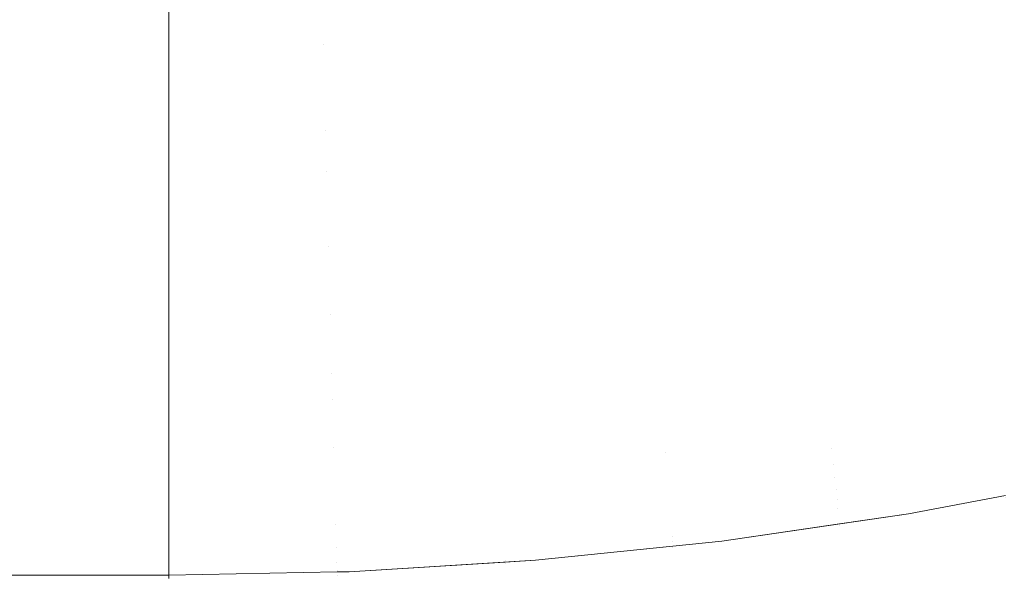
# Model space of a CAD drawing. Header units: centimetres. Extents: x -21.6 to 22.7, y 4.2 to 6.
# Tile 191 of 256: x 7.6651 to 7.6955, y 4.5002 to 4.5174. Entities that reach past the tile are written whole.
import ezdxf

# ---------------------------------------------------------------- set-up
doc = ezdxf.new("R2010")
doc.units = ezdxf.units.CM
doc.header["$LTSCALE"] = 2.54
doc.layers.add('Lucido design-1', color=7, linetype='Continuous')

# ---------------------------------------------------------------- blocks, each defined once
blk = doc.blocks.new('Gruppo-3-1')
at = {"color": 7, "linetype": 'Continuous', "lineweight": 9}
blk.add_3dface([(-21.503423, 5.900212, -2276.22217), (-21.503423, 4.300212, -2276.22217), (22.630348, 4.300212, -2276.22217), (22.630348, 5.900212, -2276.22217)], dxfattribs=at)
for points, invisible_edges in [([(22.630348, 5.900212, -2277.02217), (22.630348, 4.300212, -2277.02217), (7.686575, 4.400896, -2277.02217), (7.695257, 4.401786, -2277.02217)], 10), ([(22.630348, 5.900212, -2277.02217), (7.695257, 4.401786, -2277.02217), (7.700788, 4.402588, -2277.02217)], 9), ([(7.683919, 4.518742, -2276.665321), (7.688611, 4.519362, -2276.665321), (7.688759, 4.517942, -2276.667449), (7.68403, 4.517318, -2276.667449)], 15), ([(7.68403, 4.517318, -2276.667449), (7.679281, 4.516871, -2276.667449), (7.679207, 4.518299, -2276.665321), (7.683919, 4.518742, -2276.665321)], 15), ([(7.693637, 4.517386, -2276.669608), (7.688901, 4.516581, -2276.669608), (7.688759, 4.517942, -2276.667449), (7.693459, 4.518741, -2276.667449)], 15), ([(7.693637, 4.517386, -2276.669608), (7.698338, 4.518365, -2276.669608), (7.698541, 4.517075, -2276.671794), (7.693806, 4.516089, -2276.671794)], 15), ([(7.669748, 4.515873, -2276.66844), (-6.542823, 4.515873, -2276.66844), (-6.542823, 4.518297, -2276.664812), (7.669748, 4.518297, -2276.664812)], 5), ([(7.674518, 4.516602, -2276.667449), (7.669748, 4.515873, -2276.66844), (7.669748, 4.518297, -2276.664812), (7.674481, 4.518032, -2276.665321)], 13), ([(7.674481, 4.518032, -2276.665321), (7.679207, 4.518299, -2276.665321), (7.679281, 4.516871, -2276.667449), (7.674518, 4.516602, -2276.667449)], 15), ([(7.68403, 4.517318, -2276.667449), (7.688759, 4.517942, -2276.667449), (7.688901, 4.516581, -2276.669608), (7.684137, 4.515952, -2276.669608)], 15), ([(7.684137, 4.515952, -2276.669608), (7.679352, 4.515501, -2276.669608), (7.679281, 4.516871, -2276.667449), (7.68403, 4.517318, -2276.667449)], 15), ([(7.693806, 4.516089, -2276.671794), (7.689036, 4.515278, -2276.671794), (7.688901, 4.516581, -2276.669608), (7.693637, 4.517386, -2276.669608)], 15), ([(7.674518, 4.516602, -2276.667449), (7.679281, 4.516871, -2276.667449), (7.679352, 4.515501, -2276.669608), (7.674554, 4.515231, -2276.669608)], 15), ([(7.693806, 4.516089, -2276.671794), (7.698541, 4.517075, -2276.671794), (7.698734, 4.515845, -2276.674006), (7.693968, 4.514852, -2276.674006)], 15), ([(7.674554, 4.515231, -2276.669608), (7.669748, 4.515873, -2276.66844), (7.674518, 4.516602, -2276.667449)], 11), ([(7.684137, 4.515952, -2276.669608), (7.688901, 4.516581, -2276.669608), (7.689036, 4.515278, -2276.671794), (7.684239, 4.514645, -2276.671794)], 15), ([(7.684239, 4.514645, -2276.671794), (7.67942, 4.514191, -2276.671794), (7.679352, 4.515501, -2276.669608), (7.684137, 4.515952, -2276.669608)], 15), ([(7.693968, 4.514852, -2276.674006), (7.689166, 4.514035, -2276.674006), (7.689036, 4.515278, -2276.671794), (7.693806, 4.516089, -2276.671794)], 15), ([(7.669748, 4.513609, -2276.67217), (-6.542823, 4.513609, -2276.67217), (-6.542823, 4.515873, -2276.66844), (7.669748, 4.515873, -2276.66844)], 5), ([(7.674588, 4.513919, -2276.671794), (7.669748, 4.513609, -2276.67217), (7.669748, 4.515873, -2276.66844), (7.674554, 4.515231, -2276.669608)], 13), ([(7.693968, 4.514852, -2276.674006), (7.698734, 4.515845, -2276.674006), (7.698918, 4.514674, -2276.676241), (7.694121, 4.513675, -2276.676241)], 15), ([(7.674554, 4.515231, -2276.669608), (7.679352, 4.515501, -2276.669608), (7.67942, 4.514191, -2276.671794), (7.674588, 4.513919, -2276.671794)], 15), ([(7.684239, 4.514645, -2276.671794), (7.689036, 4.515278, -2276.671794), (7.689166, 4.514035, -2276.674006), (7.684336, 4.513398, -2276.674006)], 15), ([(7.694121, 4.513675, -2276.676241), (7.689289, 4.512853, -2276.676241), (7.689166, 4.514035, -2276.674006), (7.693968, 4.514852, -2276.674006)], 15), ([(7.684336, 4.513398, -2276.674006), (7.679485, 4.512941, -2276.674006), (7.67942, 4.514191, -2276.671794), (7.684239, 4.514645, -2276.671794)], 15), ([(7.694121, 4.513675, -2276.676241), (7.698918, 4.514674, -2276.676241), (7.699093, 4.513563, -2276.678496), (7.694267, 4.512558, -2276.678496)], 15), ([(7.674588, 4.513919, -2276.671794), (7.67942, 4.514191, -2276.671794), (7.679485, 4.512941, -2276.674006), (7.67462, 4.512667, -2276.674006)], 15), ([(7.67462, 4.512667, -2276.674006), (7.669748, 4.513609, -2276.67217), (7.674588, 4.513919, -2276.671794)], 11), ([(7.684336, 4.513398, -2276.674006), (7.689166, 4.514035, -2276.674006), (7.689289, 4.512853, -2276.676241), (7.684429, 4.512212, -2276.676241)], 15), ([(7.669748, 4.511511, -2276.675995), (-6.542823, 4.511511, -2276.675995), (-6.542823, 4.513609, -2276.67217), (7.669748, 4.513609, -2276.67217)], 5), ([(7.669748, 4.511511, -2276.675995), (7.669748, 4.513609, -2276.67217), (7.67462, 4.512667, -2276.674006)], 10), ([(7.694267, 4.512558, -2276.678496), (7.689406, 4.511732, -2276.678496), (7.689289, 4.512853, -2276.676241), (7.694121, 4.513675, -2276.676241)], 15), ([(7.694267, 4.512558, -2276.678496), (7.699093, 4.513563, -2276.678496), (7.699258, 4.512513, -2276.680769), (7.694405, 4.511502, -2276.680769)], 15), ([(7.684429, 4.512212, -2276.676241), (7.679547, 4.511752, -2276.676241), (7.679485, 4.512941, -2276.674006), (7.684336, 4.513398, -2276.674006)], 15), ([(7.67462, 4.512667, -2276.674006), (7.679485, 4.512941, -2276.674006), (7.679547, 4.511752, -2276.676241), (7.674651, 4.511476, -2276.676241)], 15), ([(7.67462, 4.512667, -2276.674006), (7.674651, 4.511476, -2276.676241), (7.669748, 4.511511, -2276.675995)], 11), ([(7.684429, 4.512212, -2276.676241), (7.689289, 4.512853, -2276.676241), (7.689406, 4.511732, -2276.678496), (7.684517, 4.511086, -2276.678496)], 15), ([(7.694405, 4.511502, -2276.680769), (7.689517, 4.510671, -2276.680769), (7.689406, 4.511732, -2276.678496), (7.694267, 4.512558, -2276.678496)], 15), ([(7.694405, 4.511502, -2276.680769), (7.699258, 4.512513, -2276.680769), (7.699414, 4.511524, -2276.683058), (7.694535, 4.510508, -2276.683058)], 15), ([(7.684517, 4.511086, -2276.678496), (7.679606, 4.510624, -2276.678496), (7.679547, 4.511752, -2276.676241), (7.684429, 4.512212, -2276.676241)], 15), ([(7.674651, 4.511476, -2276.676241), (7.679547, 4.511752, -2276.676241), (7.679606, 4.510624, -2276.678496), (7.67468, 4.510346, -2276.678496)], 15), ([(7.684517, 4.511086, -2276.678496), (7.689406, 4.511732, -2276.678496), (7.689517, 4.510671, -2276.680769), (7.6846, 4.510022, -2276.680769)], 15), ([(7.669748, 4.509581, -2276.679908), (-6.542823, 4.509581, -2276.679908), (-6.542823, 4.511511, -2276.675995), (7.669748, 4.511511, -2276.675995)], 5), ([(7.669748, 4.511511, -2276.675995), (7.674651, 4.511476, -2276.676241), (7.67468, 4.510346, -2276.678496)], 11), ([(7.67468, 4.510346, -2276.678496), (7.669748, 4.509581, -2276.679908), (7.669748, 4.511511, -2276.675995)], 9), ([(7.694535, 4.510508, -2276.683058), (7.689621, 4.509672, -2276.683058), (7.689517, 4.510671, -2276.680769), (7.694405, 4.511502, -2276.680769)], 15), ([(7.694535, 4.510508, -2276.683058), (7.699414, 4.511524, -2276.683058), (7.69956, 4.510596, -2276.68536), (7.694657, 4.509575, -2276.68536)], 15), ([(7.6846, 4.510022, -2276.680769), (7.679661, 4.509557, -2276.680769), (7.679606, 4.510624, -2276.678496), (7.684517, 4.511086, -2276.678496)], 15), ([(7.67468, 4.510346, -2276.678496), (7.679606, 4.510624, -2276.678496), (7.679661, 4.509557, -2276.680769), (7.674708, 4.509278, -2276.680769)], 15), ([(7.6846, 4.510022, -2276.680769), (7.689517, 4.510671, -2276.680769), (7.689621, 4.509672, -2276.683058), (7.684678, 4.50902, -2276.683058)], 15), ([(7.694657, 4.509575, -2276.68536), (7.689719, 4.508735, -2276.68536), (7.689621, 4.509672, -2276.683058), (7.694535, 4.510508, -2276.683058)], 15), ([(7.694657, 4.509575, -2276.68536), (7.69956, 4.510596, -2276.68536), (7.699696, 4.509728, -2276.687674), (7.694771, 4.508703, -2276.687674)], 15), ([(7.674708, 4.509278, -2276.680769), (7.669748, 4.509581, -2276.679908), (7.67468, 4.510346, -2276.678496)], 11), ([(7.684678, 4.50902, -2276.683058), (7.679714, 4.508553, -2276.683058), (7.679661, 4.509557, -2276.680769), (7.6846, 4.510022, -2276.680769)], 15), ([(7.669748, 4.507824, -2276.683902), (-6.542823, 4.507824, -2276.683902), (-6.542823, 4.509581, -2276.679908), (7.669748, 4.509581, -2276.679908)], 5), ([(7.674734, 4.508272, -2276.683058), (7.669748, 4.507824, -2276.683902), (7.669748, 4.509581, -2276.679908), (7.674708, 4.509278, -2276.680769)], 13), ([(7.674708, 4.509278, -2276.680769), (7.679661, 4.509557, -2276.680769), (7.679714, 4.508553, -2276.683058), (7.674734, 4.508272, -2276.683058)], 15), ([(7.684678, 4.50902, -2276.683058), (7.689621, 4.509672, -2276.683058), (7.689719, 4.508735, -2276.68536), (7.684752, 4.508079, -2276.68536)], 15), ([(7.694771, 4.508703, -2276.687674), (7.68981, 4.507859, -2276.687674), (7.689719, 4.508735, -2276.68536), (7.694657, 4.509575, -2276.68536)], 15), ([(7.694771, 4.508703, -2276.687674), (7.699696, 4.509728, -2276.687674), (7.699823, 4.508922, -2276.689995), (7.694877, 4.507892, -2276.689995)], 15), ([(7.684752, 4.508079, -2276.68536), (7.679763, 4.50761, -2276.68536), (7.679714, 4.508553, -2276.683058), (7.684678, 4.50902, -2276.683058)], 15), ([(7.684752, 4.508079, -2276.68536), (7.689719, 4.508735, -2276.68536), (7.68981, 4.507859, -2276.687674), (7.68482, 4.5072, -2276.687674)], 15), ([(7.694877, 4.507892, -2276.689995), (7.689895, 4.507045, -2276.689995), (7.68981, 4.507859, -2276.687674), (7.694771, 4.508703, -2276.687674)], 15), ([(7.694877, 4.507892, -2276.689995), (7.699823, 4.508922, -2276.689995), (7.69994, 4.508176, -2276.692323), (7.694975, 4.507141, -2276.692323)], 15), ([(7.674734, 4.508272, -2276.683058), (7.679714, 4.508553, -2276.683058), (7.679763, 4.50761, -2276.68536), (7.674759, 4.507327, -2276.68536)], 15), ([(7.674759, 4.507327, -2276.68536), (7.669748, 4.507824, -2276.683902), (7.674734, 4.508272, -2276.683058)], 11), ([(7.68482, 4.5072, -2276.687674), (7.679808, 4.506729, -2276.687674), (7.679763, 4.50761, -2276.68536), (7.684752, 4.508079, -2276.68536)], 15), ([(7.694975, 4.507141, -2276.692323), (7.69994, 4.508176, -2276.692323), (7.700048, 4.50749, -2276.694654), (7.695065, 4.506452, -2276.694654)], 15), ([(7.669748, 4.506243, -2276.687968), (-6.542823, 4.506243, -2276.687968), (-6.542823, 4.507824, -2276.683902), (7.669748, 4.507824, -2276.683902)], 5), ([(7.674782, 4.506445, -2276.687674), (7.669748, 4.506243, -2276.687968), (7.669748, 4.507824, -2276.683902), (7.674759, 4.507327, -2276.68536)], 13), ([(7.68482, 4.5072, -2276.687674), (7.68981, 4.507859, -2276.687674), (7.689895, 4.507045, -2276.689995), (7.684884, 4.506383, -2276.689995)], 15), ([(7.694975, 4.507141, -2276.692323), (7.689974, 4.506291, -2276.692323), (7.689895, 4.507045, -2276.689995), (7.694877, 4.507892, -2276.689995)], 15), ([(7.674759, 4.507327, -2276.68536), (7.679763, 4.50761, -2276.68536), (7.679808, 4.506729, -2276.687674), (7.674782, 4.506445, -2276.687674)], 15), ([(7.695065, 4.506452, -2276.694654), (7.700048, 4.50749, -2276.694654), (7.700146, 4.506864, -2276.696987), (7.695147, 4.505822, -2276.696987)], 15), ([(7.684884, 4.506383, -2276.689995), (7.679851, 4.505909, -2276.689995), (7.679808, 4.506729, -2276.687674), (7.68482, 4.5072, -2276.687674)], 15), ([(7.695065, 4.506452, -2276.694654), (7.690046, 4.505598, -2276.694654), (7.689974, 4.506291, -2276.692323), (7.694975, 4.507141, -2276.692323)], 15), ([(7.684884, 4.506383, -2276.689995), (7.689895, 4.507045, -2276.689995), (7.689974, 4.506291, -2276.692323), (7.684943, 4.505627, -2276.692323)], 15), ([(7.695147, 4.505822, -2276.696987), (7.700146, 4.506864, -2276.696987), (7.700235, 4.506297, -2276.699319), (7.695222, 4.505252, -2276.699319)], 15), ([(7.674782, 4.506445, -2276.687674), (7.679808, 4.506729, -2276.687674), (7.679851, 4.505909, -2276.689995), (7.674803, 4.505625, -2276.689995)], 15), ([(7.669748, 4.50484, -2276.692099), (-6.542823, 4.50484, -2276.692099), (-6.542823, 4.506243, -2276.687968), (7.669748, 4.506243, -2276.687968)], 5), ([(7.674803, 4.505625, -2276.689995), (7.669748, 4.506243, -2276.687968), (7.674782, 4.506445, -2276.687674)], 11), ([(7.669748, 4.50484, -2276.692099), (7.669748, 4.506243, -2276.687968), (7.674803, 4.505625, -2276.689995)], 10), ([(7.684943, 4.505627, -2276.692323), (7.67989, 4.505152, -2276.692323), (7.679851, 4.505909, -2276.689995), (7.684884, 4.506383, -2276.689995)], 15), ([(7.684943, 4.505627, -2276.692323), (7.689974, 4.506291, -2276.692323), (7.690046, 4.505598, -2276.694654), (7.684997, 4.504932, -2276.694654)], 15), ([(7.695147, 4.505822, -2276.696987), (7.690112, 4.504966, -2276.696987), (7.690046, 4.505598, -2276.694654), (7.695065, 4.506452, -2276.694654)], 15), ([(7.695222, 4.505252, -2276.699319), (7.700235, 4.506297, -2276.699319), (7.700315, 4.505788, -2276.701649), (7.695289, 4.504741, -2276.701649)], 15), ([(7.674803, 4.505625, -2276.689995), (7.679851, 4.505909, -2276.689995), (7.67989, 4.505152, -2276.692323), (7.674823, 4.504866, -2276.692323)], 15), ([(7.674803, 4.505625, -2276.689995), (7.674823, 4.504866, -2276.692323), (7.669748, 4.50484, -2276.692099)], 11), ([(7.684997, 4.504932, -2276.694654), (7.679927, 4.504455, -2276.694654), (7.67989, 4.505152, -2276.692323), (7.684943, 4.505627, -2276.692323)], 15), ([(7.684997, 4.504932, -2276.694654), (7.690046, 4.505598, -2276.694654), (7.690112, 4.504966, -2276.696987), (7.685047, 4.504298, -2276.696987)], 15), ([(7.695222, 4.505252, -2276.699319), (7.690172, 4.504394, -2276.699319), (7.690112, 4.504966, -2276.696987), (7.695147, 4.505822, -2276.696987)], 15), ([(7.695289, 4.504741, -2276.701649), (7.700315, 4.505788, -2276.701649), (7.700386, 4.505337, -2276.703974), (7.695348, 4.504288, -2276.703974)], 15), ([(7.695348, 4.504288, -2276.703974), (7.700386, 4.505337, -2276.703974), (7.700448, 4.504944, -2276.706291), (7.6954, 4.503892, -2276.706291)], 15), ([(7.674823, 4.504866, -2276.692323), (7.67989, 4.505152, -2276.692323), (7.679927, 4.504455, -2276.694654), (7.674841, 4.504168, -2276.694654)], 15), ([(7.690199, 4.504129, -2276.700485), (7.690172, 4.504394, -2276.699319), (7.695222, 4.505252, -2276.699319), (7.695289, 4.504741, -2276.701649)], 15), ([(7.669748, 4.50484, -2276.692099), (7.669748, 4.503619, -2276.696288), (-6.542823, 4.503619, -2276.696288), (-6.542823, 4.504094, -2276.69466)], 10), ([(-6.542823, 4.504094, -2276.69466), (-6.542823, 4.50484, -2276.692099), (7.669748, 4.50484, -2276.692099)], 10), ([(7.669748, 4.50484, -2276.692099), (7.674823, 4.504866, -2276.692323), (7.674841, 4.504168, -2276.694654)], 11), ([(7.674841, 4.504168, -2276.694654), (7.669748, 4.503619, -2276.696288), (7.669748, 4.50484, -2276.692099)], 9), ([(7.685047, 4.504298, -2276.696987), (7.67996, 4.503819, -2276.696987), (7.679927, 4.504455, -2276.694654), (7.684997, 4.504932, -2276.694654)], 15), ([(7.68507, 4.504003, -2276.698154), (7.685047, 4.504298, -2276.696987), (7.690112, 4.504966, -2276.696987), (7.690172, 4.504394, -2276.699319)], 15), ([(7.695289, 4.504741, -2276.701649), (7.690225, 4.50388, -2276.701649), (7.690199, 4.504129, -2276.700485)], 11), ([(7.69025, 4.503645, -2276.702812), (7.690225, 4.50388, -2276.701649), (7.695289, 4.504741, -2276.701649), (7.695348, 4.504288, -2276.703974)], 15), ([(7.6954, 4.503892, -2276.706291), (7.700448, 4.504944, -2276.706291), (7.700501, 4.504606, -2276.7086), (7.695444, 4.503552, -2276.7086)], 15), ([(7.674841, 4.504168, -2276.694654), (7.679927, 4.504455, -2276.694654), (7.67996, 4.503819, -2276.696987), (7.674857, 4.503531, -2276.696987)], 15), ([(7.690172, 4.504394, -2276.699319), (7.685092, 4.503723, -2276.699319), (7.68507, 4.504003, -2276.698154)], 11), ([(7.685113, 4.503458, -2276.700485), (7.685092, 4.503723, -2276.699319), (7.690172, 4.504394, -2276.699319), (7.690199, 4.504129, -2276.700485)], 15), ([(7.695444, 4.503552, -2276.7086), (7.700501, 4.504606, -2276.7086), (7.700546, 4.504323, -2276.710899), (7.695481, 4.503268, -2276.710899)], 15), ([(7.674857, 4.503531, -2276.696987), (7.669748, 4.503619, -2276.696288), (7.674841, 4.504168, -2276.694654)], 11), ([(7.679975, 4.503523, -2276.698154), (7.67996, 4.503819, -2276.696987), (7.685047, 4.504298, -2276.696987), (7.68507, 4.504003, -2276.698154)], 15), ([(7.690199, 4.504129, -2276.700485), (7.690225, 4.50388, -2276.701649), (7.685132, 4.503208, -2276.701649), (7.685113, 4.503458, -2276.700485)], 15), ([(7.695348, 4.504288, -2276.703974), (7.690273, 4.503425, -2276.703974), (7.69025, 4.503645, -2276.702812)], 11), ([(7.690294, 4.503219, -2276.705134), (7.690273, 4.503425, -2276.703974), (7.695348, 4.504288, -2276.703974), (7.6954, 4.503892, -2276.706291)], 15), ([(7.695481, 4.503268, -2276.710899), (7.700546, 4.504323, -2276.710899), (7.700582, 4.504094, -2276.713185), (7.695511, 4.503038, -2276.713185)], 15), ([(7.695511, 4.503038, -2276.713185), (7.700582, 4.504094, -2276.713185), (7.700609, 4.503919, -2276.715456), (7.695534, 4.502861, -2276.715456)], 15), ([(7.674865, 4.503235, -2276.698154), (7.674857, 4.503531, -2276.696987), (7.67996, 4.503819, -2276.696987), (7.679975, 4.503523, -2276.698154)], 15), ([(7.68507, 4.504003, -2276.698154), (7.685092, 4.503723, -2276.699319), (7.67999, 4.503243, -2276.699319), (7.679975, 4.503523, -2276.698154)], 15), ([(7.685151, 4.502972, -2276.702812), (7.685132, 4.503208, -2276.701649), (7.690225, 4.50388, -2276.701649), (7.69025, 4.503645, -2276.702812)], 15), ([(7.6954, 4.503892, -2276.706291), (7.690314, 4.503027, -2276.706291), (7.690294, 4.503219, -2276.705134)], 11), ([(7.690333, 4.50285, -2276.707447), (7.690314, 4.503027, -2276.706291), (7.6954, 4.503892, -2276.706291), (7.695444, 4.503552, -2276.7086)], 15), ([(-6.542823, 4.503448, -2276.69699), (-6.542823, 4.503619, -2276.696288), (7.669748, 4.503619, -2276.696288), (7.669748, 4.503162, -2276.698159)], 10), ([(7.669748, 4.503162, -2276.698159), (7.669748, 4.503619, -2276.696288), (7.674857, 4.503531, -2276.696987), (7.674865, 4.503235, -2276.698154)], 14), ([(7.679975, 4.503523, -2276.698154), (7.67999, 4.503243, -2276.699319), (7.674872, 4.502954, -2276.699319), (7.674865, 4.503235, -2276.698154)], 15), ([(7.680003, 4.502977, -2276.700485), (7.67999, 4.503243, -2276.699319), (7.685092, 4.503723, -2276.699319), (7.685113, 4.503458, -2276.700485)], 15), ([(7.685113, 4.503458, -2276.700485), (7.685132, 4.503208, -2276.701649), (7.680017, 4.502726, -2276.701649), (7.680003, 4.502977, -2276.700485)], 15), ([(7.69025, 4.503645, -2276.702812), (7.690273, 4.503425, -2276.703974), (7.685168, 4.502751, -2276.703974), (7.685151, 4.502972, -2276.702812)], 15), ([(7.695444, 4.503552, -2276.7086), (7.69035, 4.502686, -2276.7086), (7.690333, 4.50285, -2276.707447)], 11), ([(7.690365, 4.502537, -2276.709751), (7.69035, 4.502686, -2276.7086), (7.695444, 4.503552, -2276.7086), (7.695481, 4.503268, -2276.710899)], 15), ([(-6.542823, 4.502582, -2276.700526), (-6.542823, 4.503448, -2276.69699), (7.669748, 4.503162, -2276.698159), (7.669748, 4.502877, -2276.699324)], 10), ([(7.674865, 4.503235, -2276.698154), (7.674872, 4.502954, -2276.699319), (7.669748, 4.502877, -2276.699324), (7.669748, 4.503162, -2276.698159)], 11), ([(7.674879, 4.502688, -2276.700485), (7.674872, 4.502954, -2276.699319), (7.67999, 4.503243, -2276.699319), (7.680003, 4.502977, -2276.700485)], 15), ([(7.680029, 4.50249, -2276.702812), (7.680017, 4.502726, -2276.701649), (7.685132, 4.503208, -2276.701649), (7.685151, 4.502972, -2276.702812)], 15), ([(7.685184, 4.502544, -2276.705134), (7.685168, 4.502751, -2276.703974), (7.690273, 4.503425, -2276.703974), (7.690294, 4.503219, -2276.705134)], 15), ([(7.690294, 4.503219, -2276.705134), (7.690314, 4.503027, -2276.706291), (7.685199, 4.502352, -2276.706291), (7.685184, 4.502544, -2276.705134)], 15), ([(7.695481, 4.503268, -2276.710899), (7.69038, 4.502401, -2276.710899), (7.690365, 4.502537, -2276.709751)], 11), ([(7.690392, 4.502278, -2276.712043), (7.69038, 4.502401, -2276.710899), (7.695481, 4.503268, -2276.710899), (7.695511, 4.503038, -2276.713185)], 15), ([(7.669748, 4.502877, -2276.699324), (7.669748, 4.502582, -2276.700526), (-6.542823, 4.502582, -2276.700526)], 10), ([(7.669748, 4.502582, -2276.700526), (7.669748, 4.502877, -2276.699324), (7.674872, 4.502954, -2276.699319), (7.674879, 4.502688, -2276.700485)], 14), ([(7.680003, 4.502977, -2276.700485), (7.680017, 4.502726, -2276.701649), (7.674886, 4.502437, -2276.701649), (7.674879, 4.502688, -2276.700485)], 15), ([(7.685151, 4.502972, -2276.702812), (7.685168, 4.502751, -2276.703974), (7.68004, 4.502268, -2276.703974), (7.680029, 4.50249, -2276.702812)], 15), ([(7.685213, 4.502174, -2276.707447), (7.685199, 4.502352, -2276.706291), (7.690314, 4.503027, -2276.706291), (7.690333, 4.50285, -2276.707447)], 15), ([(7.695511, 4.503038, -2276.713185), (7.690404, 4.50217, -2276.713185), (7.690392, 4.502278, -2276.712043)], 11), ([(7.695534, 4.502861, -2276.715456), (7.690422, 4.501992, -2276.715456), (7.690404, 4.50217, -2276.713185), (7.695511, 4.503038, -2276.713185)], 15), ([(7.695551, 4.502737, -2276.717712), (7.690435, 4.501867, -2276.717712), (7.690422, 4.501992, -2276.715456), (7.695534, 4.502861, -2276.715456)], 15), ([(-6.542823, 4.501731, -2276.704805), (-6.542823, 4.502582, -2276.700526), (7.669748, 4.502582, -2276.700526), (7.669748, 4.502127, -2276.702817)], 10), ([(7.674879, 4.502688, -2276.700485), (7.674886, 4.502437, -2276.701649), (7.669748, 4.502582, -2276.700526)], 11), ([(7.669748, 4.502127, -2276.702817), (7.669748, 4.502582, -2276.700526), (7.674886, 4.502437, -2276.701649), (7.674892, 4.5022, -2276.702812)], 14), ([(7.674892, 4.5022, -2276.702812), (7.674886, 4.502437, -2276.701649), (7.680017, 4.502726, -2276.701649), (7.680029, 4.50249, -2276.702812)], 15), ([(7.680051, 4.502061, -2276.705134), (7.68004, 4.502268, -2276.703974), (7.685168, 4.502751, -2276.703974), (7.685184, 4.502544, -2276.705134)], 15), ([(7.690333, 4.50285, -2276.707447), (7.69035, 4.502686, -2276.7086), (7.685226, 4.50201, -2276.7086), (7.685213, 4.502174, -2276.707447)], 15), ([(7.685237, 4.50186, -2276.709751), (7.685226, 4.50201, -2276.7086), (7.69035, 4.502686, -2276.7086), (7.690365, 4.502537, -2276.709751)], 15), ([(7.69556, 4.502663, -2276.71995), (7.690443, 4.501793, -2276.71995), (7.690435, 4.501867, -2276.717712), (7.695551, 4.502737, -2276.717712)], 15), ([(7.692572, 4.502106, -2276.72217), (7.690443, 4.501793, -2276.71995), (7.69556, 4.502663, -2276.71995)], 11), ([(7.695565, 4.502626, -2276.923745), (7.690447, 4.501756, -2276.923745), (7.692572, 4.502106, -2276.92217)], 11), ([(7.695565, 4.502626, -2276.923745), (7.69557, 4.502589, -2276.925344), (7.690451, 4.501718, -2276.925344), (7.690447, 4.501756, -2276.923745)], 15), ([(7.690457, 4.501654, -2276.926967), (7.690451, 4.501718, -2276.925344), (7.69557, 4.502589, -2276.925344), (7.695578, 4.502525, -2276.926967)], 15), ([(7.692572, 4.502106, -2276.92217), (7.695558, 4.502669, -2276.92217), (7.695565, 4.502626, -2276.923745)], 10), ([(7.695558, 4.502669, -2276.92217), (7.692572, 4.502106, -2276.92217), (7.692572, 4.502106, -2276.72217), (7.695558, 4.502669, -2276.72217)], 10), ([(7.69556, 4.502663, -2276.71995), (7.695558, 4.502669, -2276.72217), (7.692572, 4.502106, -2276.72217)], 9), ([(7.680029, 4.50249, -2276.702812), (7.68004, 4.502268, -2276.703974), (7.674898, 4.501978, -2276.703974), (7.674892, 4.5022, -2276.702812)], 15), ([(7.674903, 4.501771, -2276.705134), (7.674898, 4.501978, -2276.703974), (7.68004, 4.502268, -2276.703974), (7.680051, 4.502061, -2276.705134)], 15), ([(7.685184, 4.502544, -2276.705134), (7.685199, 4.502352, -2276.706291), (7.680061, 4.501868, -2276.706291), (7.680051, 4.502061, -2276.705134)], 15), ([(7.68007, 4.50169, -2276.707447), (7.680061, 4.501868, -2276.706291), (7.685199, 4.502352, -2276.706291), (7.685213, 4.502174, -2276.707447)], 15), ([(7.690365, 4.502537, -2276.709751), (7.69038, 4.502401, -2276.710899), (7.685248, 4.501723, -2276.710899), (7.685237, 4.50186, -2276.709751)], 15), ([(7.685258, 4.501601, -2276.712043), (7.685248, 4.501723, -2276.710899), (7.69038, 4.502401, -2276.710899), (7.690392, 4.502278, -2276.712043)], 15), ([(7.690392, 4.502278, -2276.712043), (7.690404, 4.50217, -2276.713185), (7.685266, 4.501492, -2276.713185), (7.685258, 4.501601, -2276.712043)], 15), ([(7.695578, 4.502525, -2276.926967), (7.69559, 4.502433, -2276.928615), (7.690467, 4.501562, -2276.928615), (7.690457, 4.501654, -2276.926967)], 15), ([(7.69048, 4.501441, -2276.930287), (7.690467, 4.501562, -2276.928615), (7.69559, 4.502433, -2276.928615), (7.695606, 4.502313, -2276.930287)], 15), ([(7.695606, 4.502313, -2276.930287), (7.695626, 4.502162, -2276.931982), (7.690495, 4.50129, -2276.931982), (7.69048, 4.501441, -2276.930287)], 15), ([(7.669748, 4.502127, -2276.702817), (7.669748, 4.501731, -2276.704805), (-6.542823, 4.501731, -2276.704805)], 10), ([(7.674892, 4.5022, -2276.702812), (7.674898, 4.501978, -2276.703974), (7.669748, 4.501731, -2276.704805), (7.669748, 4.502127, -2276.702817)], 11), ([(7.669748, 4.501731, -2276.704805), (7.674898, 4.501978, -2276.703974), (7.674903, 4.501771, -2276.705134)], 11), ([(7.680051, 4.502061, -2276.705134), (7.680061, 4.501868, -2276.706291), (7.674908, 4.501578, -2276.706291), (7.674903, 4.501771, -2276.705134)], 15), ([(7.685213, 4.502174, -2276.707447), (7.685226, 4.50201, -2276.7086), (7.680079, 4.501525, -2276.7086), (7.68007, 4.50169, -2276.707447)], 15), ([(7.680087, 4.501375, -2276.709751), (7.680079, 4.501525, -2276.7086), (7.685226, 4.50201, -2276.7086), (7.685237, 4.50186, -2276.709751)], 15), ([(7.685274, 4.501396, -2276.714322), (7.685266, 4.501492, -2276.713185), (7.690404, 4.50217, -2276.713185), (7.690422, 4.501992, -2276.715456)], 15), ([(7.690422, 4.501992, -2276.715456), (7.68528, 4.501314, -2276.715456), (7.685274, 4.501396, -2276.714322)], 11), ([(7.685285, 4.501244, -2276.716586), (7.68528, 4.501314, -2276.715456), (7.690422, 4.501992, -2276.715456), (7.690435, 4.501867, -2276.717712)], 15), ([(7.686812, 4.501269, -2276.92217), (7.692572, 4.502106, -2276.92217), (7.690447, 4.501756, -2276.923745)], 10), ([(7.692572, 4.502106, -2276.92217), (7.686812, 4.501269, -2276.92217), (7.686812, 4.501269, -2276.72217), (7.690441, 4.501796, -2276.72217)], 10), ([(7.690441, 4.501796, -2276.72217), (7.692572, 4.502106, -2276.72217), (7.692572, 4.502106, -2276.92217)], 10), ([(7.692572, 4.502106, -2276.72217), (7.690441, 4.501796, -2276.72217), (7.690443, 4.501793, -2276.71995)], 10), ([(7.690515, 4.501106, -2276.933702), (7.690495, 4.50129, -2276.931982), (7.695626, 4.502162, -2276.931982), (7.69565, 4.50198, -2276.933702)], 15), ([(7.69565, 4.50198, -2276.933702), (7.695678, 4.501764, -2276.935444), (7.690537, 4.50089, -2276.935444), (7.690515, 4.501106, -2276.933702)], 15), ([(-6.542823, 4.501068, -2276.709117), (-6.542823, 4.501731, -2276.704805), (7.669748, 4.501731, -2276.704805), (7.669748, 4.501502, -2276.706295)], 10), ([(7.674903, 4.501771, -2276.705134), (7.674908, 4.501578, -2276.706291), (7.669748, 4.501502, -2276.706295), (7.669748, 4.501731, -2276.704805)], 11), ([(7.674913, 4.501399, -2276.707447), (7.674908, 4.501578, -2276.706291), (7.680061, 4.501868, -2276.706291), (7.68007, 4.50169, -2276.707447)], 15), ([(7.68007, 4.50169, -2276.707447), (7.680079, 4.501525, -2276.7086), (7.674917, 4.501234, -2276.7086), (7.674913, 4.501399, -2276.707447)], 15), ([(7.685237, 4.50186, -2276.709751), (7.685248, 4.501723, -2276.710899), (7.680094, 4.501238, -2276.710899), (7.680087, 4.501375, -2276.709751)], 15), ([(7.6801, 4.501115, -2276.712043), (7.680094, 4.501238, -2276.710899), (7.685248, 4.501723, -2276.710899), (7.685258, 4.501601, -2276.712043)], 15), ([(7.690435, 4.501867, -2276.717712), (7.68529, 4.501188, -2276.717712), (7.685285, 4.501244, -2276.716586)], 11), ([(7.68529, 4.501188, -2276.717712), (7.690435, 4.501867, -2276.717712), (7.690443, 4.501793, -2276.71995), (7.685296, 4.501114, -2276.71995)], 15), ([(7.686812, 4.501269, -2276.72217), (7.685296, 4.501114, -2276.71995), (7.690443, 4.501793, -2276.71995)], 11), ([(7.690447, 4.501756, -2276.923745), (7.690451, 4.501718, -2276.925344), (7.685301, 4.501039, -2276.925344), (7.685299, 4.501077, -2276.923745)], 15), ([(7.690447, 4.501756, -2276.923745), (7.685299, 4.501077, -2276.923745), (7.686812, 4.501269, -2276.92217)], 11), ([(7.685307, 4.500974, -2276.926967), (7.685301, 4.501039, -2276.925344), (7.690451, 4.501718, -2276.925344), (7.690457, 4.501654, -2276.926967)], 15), ([(7.690457, 4.501654, -2276.926967), (7.690467, 4.501562, -2276.928615), (7.685314, 4.500882, -2276.928615), (7.685307, 4.500974, -2276.926967)], 15), ([(7.690443, 4.501793, -2276.71995), (7.690441, 4.501796, -2276.72217), (7.686812, 4.501269, -2276.72217)], 9), ([(7.690563, 4.50064, -2276.93721), (7.690537, 4.50089, -2276.935444), (7.695678, 4.501764, -2276.935444), (7.69571, 4.501515, -2276.93721)], 15), ([(-6.542823, 4.501068, -2276.709117), (7.669748, 4.501502, -2276.706295), (7.669748, 4.501324, -2276.707451)], 9), ([(7.669748, 4.501324, -2276.707451), (7.669748, 4.501502, -2276.706295), (7.674908, 4.501578, -2276.706291), (7.674913, 4.501399, -2276.707447)], 14), ([(7.674913, 4.501399, -2276.707447), (7.674917, 4.501234, -2276.7086), (7.669748, 4.501068, -2276.709117), (7.669748, 4.501324, -2276.707451)], 11), ([(7.674921, 4.501083, -2276.709751), (7.674917, 4.501234, -2276.7086), (7.680079, 4.501525, -2276.7086), (7.680087, 4.501375, -2276.709751)], 15), ([(7.680087, 4.501375, -2276.709751), (7.680094, 4.501238, -2276.710899), (7.674925, 4.500947, -2276.710899), (7.674921, 4.501083, -2276.709751)], 15), ([(7.685258, 4.501601, -2276.712043), (7.685266, 4.501492, -2276.713185), (7.680106, 4.501006, -2276.713185), (7.6801, 4.501115, -2276.712043)], 15), ([(7.680111, 4.50091, -2276.714322), (7.680106, 4.501006, -2276.713185), (7.685266, 4.501492, -2276.713185), (7.685274, 4.501396, -2276.714322)], 15), ([(7.685274, 4.501396, -2276.714322), (7.68528, 4.501314, -2276.715456), (7.680115, 4.500827, -2276.715456), (7.680111, 4.50091, -2276.714322)], 15), ([(7.685323, 4.50076, -2276.930287), (7.685314, 4.500882, -2276.928615), (7.690467, 4.501562, -2276.928615), (7.69048, 4.501441, -2276.930287)], 15), ([(7.69048, 4.501441, -2276.930287), (7.690495, 4.50129, -2276.931982), (7.685335, 4.500609, -2276.931982), (7.685323, 4.50076, -2276.930287)], 15), ([(7.69571, 4.501515, -2276.93721), (7.695748, 4.50123, -2276.938998), (7.690593, 4.500353, -2276.938998), (7.690563, 4.50064, -2276.93721)], 15), ([(7.669748, 4.501324, -2276.707451), (7.669748, 4.501068, -2276.709117), (-6.542823, 4.501068, -2276.709117)], 10), ([(-6.542823, 4.500593, -2276.713454), (-6.542823, 4.501068, -2276.709117), (7.669748, 4.501068, -2276.709117), (7.669748, 4.500872, -2276.710901)], 10), ([(7.669748, 4.501068, -2276.709117), (7.674917, 4.501234, -2276.7086), (7.674921, 4.501083, -2276.709751)], 11), ([(7.674921, 4.501083, -2276.709751), (7.674925, 4.500947, -2276.710899), (7.669748, 4.500872, -2276.710901), (7.669748, 4.501068, -2276.709117)], 11), ([(7.674928, 4.500823, -2276.712043), (7.674925, 4.500947, -2276.710899), (7.680094, 4.501238, -2276.710899), (7.6801, 4.501115, -2276.712043)], 15), ([(7.6801, 4.501115, -2276.712043), (7.680106, 4.501006, -2276.713185), (7.674931, 4.500714, -2276.713185), (7.674928, 4.500823, -2276.712043)], 15), ([(7.680119, 4.500758, -2276.716586), (7.680115, 4.500827, -2276.715456), (7.68528, 4.501314, -2276.715456), (7.685285, 4.501244, -2276.716586)], 15), ([(7.685285, 4.501244, -2276.716586), (7.68529, 4.501188, -2276.717712), (7.680122, 4.500701, -2276.717712), (7.680119, 4.500758, -2276.716586)], 15), ([(7.680124, 4.500658, -2276.718833), (7.680122, 4.500701, -2276.717712), (7.68529, 4.501188, -2276.717712), (7.685296, 4.501114, -2276.71995)], 15), ([(7.685296, 4.501114, -2276.71995), (7.680126, 4.500627, -2276.71995), (7.680124, 4.500658, -2276.718833)], 11), ([(7.681059, 4.500676, -2276.72217), (7.680126, 4.500627, -2276.71995), (7.685296, 4.501114, -2276.71995)], 11), ([(7.685299, 4.501077, -2276.923745), (7.680128, 4.50059, -2276.923745), (7.681059, 4.500676, -2276.92217)], 11), ([(7.685299, 4.501077, -2276.923745), (7.685301, 4.501039, -2276.925344), (7.68013, 4.500552, -2276.925344), (7.680128, 4.50059, -2276.923745)], 15), ([(7.680133, 4.500487, -2276.926967), (7.68013, 4.500552, -2276.925344), (7.685301, 4.501039, -2276.925344), (7.685307, 4.500974, -2276.926967)], 15), ([(7.685295, 4.501112, -2276.92217), (7.681059, 4.500676, -2276.92217), (7.681059, 4.500676, -2276.72217), (7.686812, 4.501269, -2276.72217)], 10), ([(7.685296, 4.501114, -2276.71995), (7.686812, 4.501269, -2276.72217), (7.681059, 4.500676, -2276.72217)], 9), ([(7.681059, 4.500676, -2276.92217), (7.685295, 4.501112, -2276.92217), (7.685299, 4.501077, -2276.923745)], 10), ([(7.685299, 4.501077, -2276.923745), (7.685295, 4.501112, -2276.92217), (7.686812, 4.501269, -2276.92217)], 9), ([(7.686812, 4.501269, -2276.72217), (7.686812, 4.501269, -2276.92217), (7.685295, 4.501112, -2276.92217)], 9), ([(7.685349, 4.500425, -2276.933702), (7.685335, 4.500609, -2276.931982), (7.690495, 4.50129, -2276.931982), (7.690515, 4.501106, -2276.933702)], 15), ([(7.690515, 4.501106, -2276.933702), (7.690537, 4.50089, -2276.935444), (7.685366, 4.500208, -2276.935444), (7.685349, 4.500425, -2276.933702)], 15), ([(7.690627, 4.50003, -2276.940809), (7.690593, 4.500353, -2276.938998), (7.695748, 4.50123, -2276.938998), (7.69579, 4.500908, -2276.940809)], 15), ([(-6.542823, 4.500593, -2276.713454), (7.669748, 4.500872, -2276.710901), (7.669748, 4.500747, -2276.712046)], 9), ([(7.669748, 4.500747, -2276.712046), (7.669748, 4.500593, -2276.713454), (-6.542823, 4.500593, -2276.713454)], 10), ([(7.669748, 4.500747, -2276.712046), (7.669748, 4.500872, -2276.710901), (7.674925, 4.500947, -2276.710899), (7.674928, 4.500823, -2276.712043)], 14), ([(7.674928, 4.500823, -2276.712043), (7.674931, 4.500714, -2276.713185), (7.669748, 4.500593, -2276.713454), (7.669748, 4.500747, -2276.712046)], 11), ([(7.674933, 4.500618, -2276.714322), (7.674931, 4.500714, -2276.713185), (7.680106, 4.501006, -2276.713185), (7.680111, 4.50091, -2276.714322)], 15), ([(7.680111, 4.50091, -2276.714322), (7.680115, 4.500827, -2276.715456), (7.674935, 4.500535, -2276.715456), (7.674933, 4.500618, -2276.714322)], 15), ([(7.674937, 4.500466, -2276.716586), (7.674935, 4.500535, -2276.715456), (7.680115, 4.500827, -2276.715456), (7.680119, 4.500758, -2276.716586)], 15), ([(7.680119, 4.500758, -2276.716586), (7.680122, 4.500701, -2276.717712), (7.674939, 4.500409, -2276.717712), (7.674937, 4.500466, -2276.716586)], 15), ([(7.685307, 4.500974, -2276.926967), (7.685314, 4.500882, -2276.928615), (7.680138, 4.500395, -2276.928615), (7.680133, 4.500487, -2276.926967)], 15), ([(7.680144, 4.500273, -2276.930287), (7.680138, 4.500395, -2276.928615), (7.685314, 4.500882, -2276.928615), (7.685323, 4.50076, -2276.930287)], 15), ([(7.685323, 4.50076, -2276.930287), (7.685335, 4.500609, -2276.931982), (7.680152, 4.500121, -2276.931982), (7.680144, 4.500273, -2276.930287)], 15), ([(7.685386, 4.499956, -2276.93721), (7.685366, 4.500208, -2276.935444), (7.690537, 4.50089, -2276.935444), (7.690563, 4.50064, -2276.93721)], 15), ([(7.69579, 4.500908, -2276.940809), (7.695837, 4.500547, -2276.942641), (7.690665, 4.499667, -2276.942641), (7.690627, 4.50003, -2276.940809)], 15), ([(-6.542823, 4.500307, -2276.717808), (-6.542823, 4.500593, -2276.713454), (7.669748, 4.500593, -2276.713454), (7.669748, 4.500461, -2276.715458)], 10), ([(-6.542823, 4.500307, -2276.717808), (7.669748, 4.500461, -2276.715458), (7.669748, 4.500387, -2276.716587)], 9), ([(7.669748, 4.500593, -2276.713454), (7.674931, 4.500714, -2276.713185), (7.674933, 4.500618, -2276.714322)], 11), ([(7.674933, 4.500618, -2276.714322), (7.674935, 4.500535, -2276.715456), (7.669748, 4.500461, -2276.715458), (7.669748, 4.500593, -2276.713454)], 11), ([(7.669748, 4.500387, -2276.716587), (7.669748, 4.500461, -2276.715458), (7.674935, 4.500535, -2276.715456), (7.674937, 4.500466, -2276.716586)], 14), ([(7.674937, 4.500466, -2276.716586), (7.674939, 4.500409, -2276.717712), (7.669748, 4.500307, -2276.717808), (7.669748, 4.500387, -2276.716587)], 11), ([(7.67494, 4.500365, -2276.718833), (7.674939, 4.500409, -2276.717712), (7.680122, 4.500701, -2276.717712), (7.680124, 4.500658, -2276.718833)], 15), ([(7.680124, 4.500658, -2276.718833), (7.680126, 4.500627, -2276.71995), (7.674941, 4.500334, -2276.71995), (7.67494, 4.500365, -2276.718833)], 15), ([(7.675314, 4.500324, -2276.72217), (7.674941, 4.500334, -2276.71995), (7.680126, 4.500627, -2276.71995)], 11), ([(7.680128, 4.50059, -2276.923745), (7.68013, 4.500552, -2276.925344), (7.674942, 4.500259, -2276.925344), (7.674941, 4.500297, -2276.923745)], 15), ([(7.680128, 4.50059, -2276.923745), (7.674941, 4.500297, -2276.923745), (7.675314, 4.500324, -2276.92217)], 11), ([(7.674944, 4.500195, -2276.926967), (7.674942, 4.500259, -2276.925344), (7.68013, 4.500552, -2276.925344), (7.680133, 4.500487, -2276.926967)], 15), ([(7.680133, 4.500487, -2276.926967), (7.680138, 4.500395, -2276.928615), (7.674947, 4.500102, -2276.928615), (7.674944, 4.500195, -2276.926967)], 15), ([(7.675314, 4.500324, -2276.92217), (7.681059, 4.500676, -2276.92217), (7.680128, 4.50059, -2276.923745)], 10), ([(7.681059, 4.500676, -2276.92217), (7.675314, 4.500324, -2276.92217), (7.675314, 4.500324, -2276.72217), (7.680126, 4.500618, -2276.72217)], 10), ([(7.680126, 4.500627, -2276.71995), (7.680126, 4.500618, -2276.72217), (7.675314, 4.500324, -2276.72217)], 9), ([(7.680126, 4.500618, -2276.72217), (7.681059, 4.500676, -2276.72217), (7.681059, 4.500676, -2276.92217)], 10), ([(7.681059, 4.500676, -2276.72217), (7.680126, 4.500618, -2276.72217), (7.680126, 4.500627, -2276.71995)], 10), ([(7.680162, 4.499936, -2276.933702), (7.680152, 4.500121, -2276.931982), (7.685335, 4.500609, -2276.931982), (7.685349, 4.500425, -2276.933702)], 15), ([(7.685349, 4.500425, -2276.933702), (7.685366, 4.500208, -2276.935444), (7.680173, 4.499719, -2276.935444), (7.680162, 4.499936, -2276.933702)], 15), ([(7.690563, 4.50064, -2276.93721), (7.690593, 4.500353, -2276.938998), (7.685408, 4.499669, -2276.938998), (7.685386, 4.499956, -2276.93721)], 15), ([(7.690707, 4.499265, -2276.944493), (7.690665, 4.499667, -2276.942641), (7.695837, 4.500547, -2276.942641), (7.695889, 4.500146, -2276.944493)], 15), ([(7.669748, 4.500387, -2276.716587), (7.669748, 4.500307, -2276.717808), (-6.542823, 4.500307, -2276.717808)], 10), ([(-6.542823, 4.50026, -2276.719951), (-6.542823, 4.500307, -2276.717808), (7.669748, 4.500307, -2276.717808), (7.669748, 4.50026, -2276.719951)], 10), ([(7.669748, 4.50026, -2276.719951), (7.669748, 4.500236, -2276.721063), (-6.542823, 4.500212, -2276.72217), (-6.542823, 4.50026, -2276.719951)], 10), ([(7.669748, 4.500236, -2276.721063), (7.669748, 4.500212, -2276.72217), (-6.542823, 4.500212, -2276.72217)], 8), ([(7.669748, 4.500307, -2276.717808), (7.674939, 4.500409, -2276.717712), (7.67494, 4.500365, -2276.718833)], 11), ([(7.67494, 4.500365, -2276.718833), (7.674941, 4.500334, -2276.71995), (7.669748, 4.50026, -2276.719951), (7.669748, 4.500307, -2276.717808)], 11), ([(7.669748, 4.500236, -2276.721063), (7.669748, 4.50026, -2276.719951), (7.674941, 4.500334, -2276.71995), (7.674941, 4.500316, -2276.721063)], 14), ([(7.669748, 4.500178, -2276.923744), (7.669748, 4.500212, -2276.92217), (7.674941, 4.500317, -2276.92217), (7.674941, 4.500297, -2276.923745)], 12), ([(7.674941, 4.500317, -2276.92217), (7.669748, 4.500212, -2276.92217), (7.669748, 4.500212, -2276.72217), (7.674941, 4.500317, -2276.72217)], 8), ([(7.674941, 4.500317, -2276.72217), (7.669748, 4.500212, -2276.72217), (7.669748, 4.500236, -2276.721063)], 8), ([(7.669748, 4.500236, -2276.721063), (7.674941, 4.500316, -2276.721063), (7.674941, 4.500317, -2276.72217)], 11), ([(7.674941, 4.500297, -2276.923745), (7.674942, 4.500259, -2276.925344), (7.669748, 4.500117, -2276.926532), (7.669748, 4.500178, -2276.923744)], 11), ([(7.669748, 4.500117, -2276.926532), (7.674942, 4.500259, -2276.925344), (7.674944, 4.500195, -2276.926967)], 11), ([(7.675314, 4.500324, -2276.72217), (7.674941, 4.500317, -2276.72217), (7.674941, 4.500316, -2276.721063), (7.674941, 4.500334, -2276.71995)], 14), ([(7.674941, 4.500297, -2276.923745), (7.674941, 4.500317, -2276.92217), (7.675314, 4.500324, -2276.92217)], 9), ([(7.674941, 4.500317, -2276.72217), (7.675314, 4.500324, -2276.72217), (7.675314, 4.500324, -2276.92217), (7.674941, 4.500317, -2276.92217)], 10), ([(7.67495, 4.49998, -2276.930287), (7.674947, 4.500102, -2276.928615), (7.680138, 4.500395, -2276.928615), (7.680144, 4.500273, -2276.930287)], 15), ([(7.680144, 4.500273, -2276.930287), (7.680152, 4.500121, -2276.931982), (7.674954, 4.499827, -2276.931982), (7.67495, 4.49998, -2276.930287)], 15), ([(7.685434, 4.499344, -2276.940809), (7.685408, 4.499669, -2276.938998), (7.690593, 4.500353, -2276.938998), (7.690627, 4.50003, -2276.940809)], 15)]:
    blk.add_3dface(points, dxfattribs=dict(at, invisible_edges=invisible_edges))
blk = doc.blocks.new('Gruppo-4-1')
at = {"color": 7}
blk.add_blockref('Gruppo-3-1', (0, 0), dxfattribs=at)

msp = doc.modelspace()

# ---------------------------------------------------------------- block references
at = {"layer": 'Lucido design-1', "color": 7}
msp.add_blockref('Gruppo-4-1', (0, 0), dxfattribs=at)

doc.saveas('drawing.dxf')
